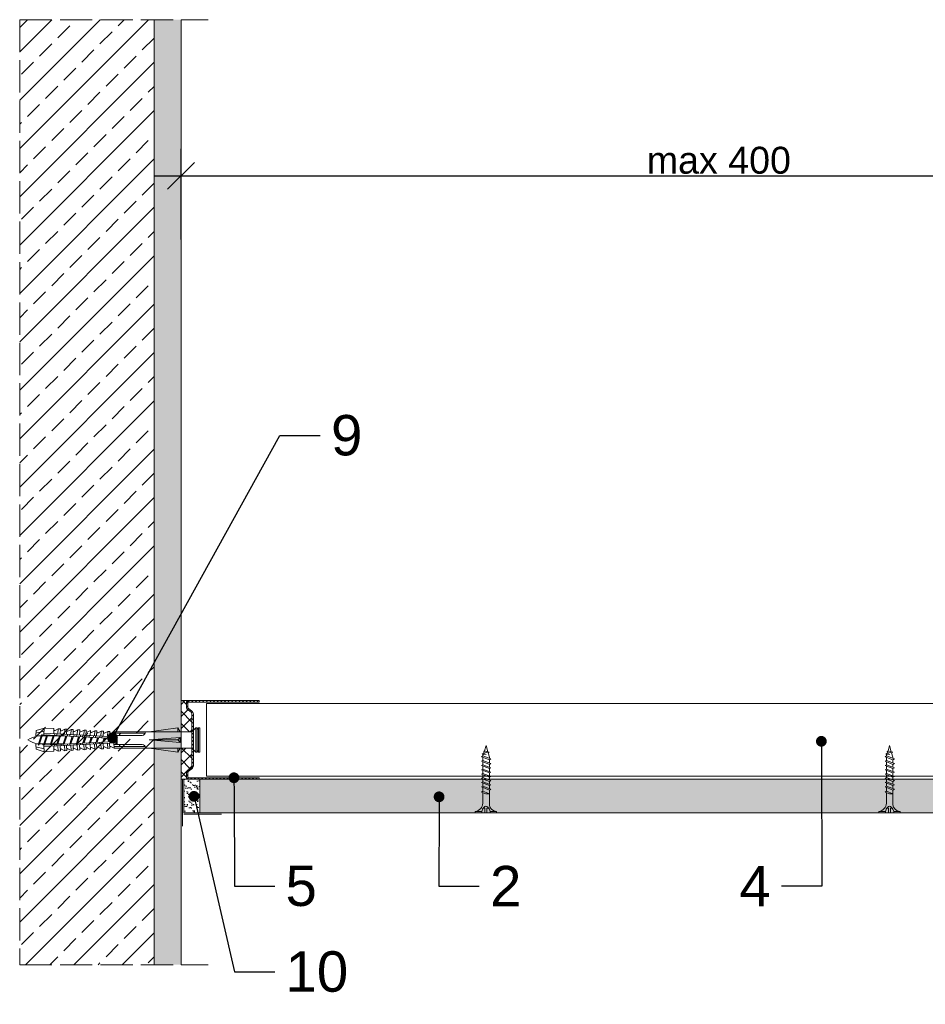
# Model space of a CAD drawing. Header units: millimetres. Extents: x -295 to 1938, y -1539 to -487.
# Tile 5 of 6: x 1264 to 1601, y -971 to -606. Entities that reach past the tile are written whole.
import ezdxf
from ezdxf import colors
from ezdxf.entities.mleader import LeaderData, LeaderLine
from ezdxf.math import Vec2, Vec3

# ---------------------------------------------------------------- set-up
doc = ezdxf.new("R2010")
doc.units = ezdxf.units.MM
doc.linetypes.add('ACAD_ISO02W100', pattern=[15, 12, -3])
doc.layers.get('0').update_dxf_attribs({"lineweight": 5})
doc.layers.get('Defpoints').update_dxf_attribs({"lineweight": 9})
for name, color, linetype, lineweight in [('_RIGIPS AKCESORIA', 7, 'Continuous', 5), ('_RIGIPS G-K', 7, 'Continuous', 9), ('_RIGIPS PROFIL', 7, 'Continuous', 9), ('_RIGIPS PŁYTA', 7, 'Continuous', 9), ('KRESKOWANIE', 7, 'Continuous', 9), ('PRZERYWANA', 7, 'ACAD_ISO02W100', 9)]:
    doc.layers.add(name, color=color, linetype=linetype, lineweight=lineweight)
doc.styles.get("Standard").update_dxf_attribs({"font": 'arial.ttf'})
doc.dimstyles.new('Rigips', dxfattribs={"dimtxt": 10, "dimasz": 10, "dimexe": 10, "dimexo": 0.625, "dimtad": 1, "dimtxsty": 'Standard', "dimblk": 'OBLIQUE', "dimcen": 2.5, "dimdle": 10, "dimadec": 0, "dimazin": 0, "dimtfac": 1, "dimtmove": 0, "dimatfit": 3, "dimldrblk": 'DOT', "dimfxl": 1, "dimarcsym": 0})

# ---------------------------------------------------------------- blocks, each defined once
blk = doc.blocks.new('_Dot')
at = {"color": 0, "linetype": 'ByBlock', "lineweight": -2}
blk.add_line((-0.5, 0), (-1, 0), dxfattribs=at)
at = {"color": 0, "linetype": 'ByBlock', "const_width": 0.5}
blk.add_lwpolyline([(-0.25, 0, 1), (0.25, 0, 1)], format="xyb", close=True, dxfattribs=at)
blk = doc.blocks.new('TN 25')
at = {"layer": '_RIGIPS AKCESORIA'}
for p, q in [((0, -0.84), (0, 7.16)), ((0, 7.16), (0.46, 7.16)), ((0.46, 4.78), (0, 4.78)), ((0.46, 7.16), (0.46, 4.78)), ((1.77, 3.5), (1.77, 4.2)), ((3.02, 4.46), (8.47, 4.46)), ((7.12, 4.46), (7.12, 3.18)), ((8.03, 2.01), (7.12, 4.46)), ((8.47, 4.46), (8.79, 5)), ((9.61, 1.51), (8.47, 4.46)), ((8.79, 5), (9.93, 2.01)), ((9, 4.46), (10.1, 4.46)), ((10.1, 4.46), (10.41, 5)), ((11.23, 1.51), (10.1, 4.46)), ((10.41, 5), (11.56, 2.01)), ((10.62, 4.46), (11.67, 4.46)), ((11.67, 4.46), (11.99, 5)), ((12.81, 1.51), (11.67, 4.46)), ((11.99, 5), (13.14, 2.01)), ((12.2, 4.46), (13.21, 4.46)), ((13.21, 4.46), (13.52, 5)), ((14.34, 1.51), (13.21, 4.46)), ((13.52, 5), (14.67, 2.01)), ((13.73, 4.46), (14.8, 4.46)), ((14.8, 4.46), (15.12, 5)), ((15.94, 1.51), (14.8, 4.46)), ((15.12, 5), (16.26, 2.01)), ((15.33, 4.46), (16.42, 4.46)), ((16.42, 4.46), (16.73, 5)), ((17.55, 1.51), (16.42, 4.46)), ((16.73, 5), (17.88, 2.01)), ((16.94, 4.46), (17.99, 4.46)), ((17.99, 4.46), (18.31, 5)), ((19.13, 1.51), (17.99, 4.46)), ((18.31, 5), (19.45, 2.01)), ((18.52, 4.46), (19.68, 4.46)), ((19.68, 4.46), (20, 5)), ((20.82, 1.51), (19.68, 4.46)), ((20, 5), (21.14, 2.01)), ((20.21, 4.46), (20.7, 4.46)), ((20.7, 4.46), (22.28, 3.98)), ((22.28, 3.98), (22.56, 4.37)), ((22.7, 2.36), (22.28, 3.98)), ((22.56, 4.37), (23.03, 2.71)), ((22.71, 3.85), (25, 3.24)), ((0, 3.5), (1.77, 3.5)), ((0, 2.83), (1.77, 2.83)), ((0.46, 1.64), (0, 1.64)), ((0.46, -0.84), (0.46, 1.64)), ((1.77, 2.83), (1.77, 2.18)), ((7.49, 2.01), (3.55, 2.01)), ((7.12, 3.18), (7.65, 1.53)), ((7.65, 1.53), (8.03, 2.01)), ((9.41, 2.01), (8.03, 2.01)), ((9.93, 2.01), (9.61, 1.51)), ((11.04, 2.01), (9.93, 2.01)), ((11.56, 2.01), (11.23, 1.51)), ((12.61, 2.01), (11.56, 2.01)), ((13.14, 2.01), (12.81, 1.51)), ((14.15, 2.01), (13.14, 2.01)), ((14.67, 2.01), (14.34, 1.51)), ((15.74, 2.01), (14.67, 2.01)), ((16.26, 2.01), (15.94, 1.51)), ((17.36, 2.01), (16.26, 2.01)), ((17.88, 2.01), (17.55, 1.51)), ((18.93, 2.01), (17.88, 2.01)), ((19.45, 2.01), (19.13, 1.51)), ((19.45, 2.01), (20.62, 2.01)), ((21.14, 2.01), (20.82, 1.51)), ((21.14, 2.01), (21.81, 2.12)), ((21.85, 1.83), (21.67, 3.28)), ((21.67, 3.28), (22.14, 2.4)), ((22.14, 2.4), (21.85, 1.83)), ((22.7, 2.36), (22.14, 2.4)), ((23.03, 2.71), (22.7, 2.36)), ((25, 3.24), (23.03, 2.71)), ((0, -0.84), (0.46, -0.84))]:
    blk.add_line(p, q, dxfattribs=at)
for centre, major_axis, ratio, start_param, end_param in [((3.09, 7.67), (0.17, 3.2), 0.826134, 1.773653, 3.180586), ((-0.04, 0.9), (0, 3.93), 0.848176, -0.720942, -0.151112), ((1.66, 3.18), (0, 0.895), 0.848176, -1.552777, -0.720942), ((3.37, -1.57), (0.28, 3.57), 0.832181, 0.035984, 1.430787), ((-2.73, 15.91), (0, 14.76), 0.848176, 3.399396, 3.475072), ((0.59, 4.62), (0, 2.81), 0.848176, 3.475072, 3.862535), ((1.66, 3.18), (0, 0.895), 0.848176, 3.862535, 4.730408)]:
    blk.add_ellipse(centre, major_axis=major_axis, ratio=ratio, start_param=start_param, end_param=end_param, dxfattribs=at)
blk = doc.blocks.new('kolek rozprezny komplet 60')
for p, q in [((393.81, 219.85), (390.76, 218.91)), ((393.68, 217.35), (393.81, 219.85)), ((397.41, 219.66), (393.81, 219.85)), ((397.31, 217.76), (397.41, 219.66)), ((399, 219.58), (397.82, 218.98)), ((398.9, 217.68), (399, 219.58)), ((399.8, 219.54), (399, 219.58)), ((399.7, 217.64), (399.8, 219.54)), ((401.4, 219.45), (400.22, 218.85)), ((401.3, 217.56), (401.4, 219.45)), ((402.2, 219.41), (401.4, 219.45)), ((402.1, 217.51), (402.2, 219.41)), ((443.47, 219.95), (432.8, 218.45)), ((443.47, 218.45), (443.47, 219.95)), ((443.47, 219.95), (444.34, 218.45)), ((450.17, 219.95), (448.67, 218.45)), ((450.17, 219.95), (450.17, 210.95)), ((450.67, 219.95), (450.17, 219.95)), ((450.67, 219.95), (450.67, 210.95)), ((450.67, 219.35), (451.17, 219.95)), ((451.17, 219.95), (451.67, 219.95)), ((451.17, 219.95), (451.17, 210.95)), ((451.67, 219.95), (451.67, 210.95)), ((390.66, 217.01), (390.76, 218.91)), ((393.15, 216.88), (390.66, 217.01)), ((393.75, 218.75), (390.71, 217.96)), ((391.67, 216.95), (392.67, 216.95)), ((392.67, 216.95), (391.67, 213.95)), ((392.67, 216.95), (392.07, 213.95)), ((393.07, 216.95), (392.07, 213.95)), ((392.67, 216.95), (393.04, 217.45)), ((393.07, 216.95), (393.04, 217.45)), ((393.07, 216.95), (394.67, 216.95)), ((394.67, 216.95), (393.67, 213.95)), ((417.38, 216.11), (393.68, 217.35)), ((420.47, 216.55), (393.71, 217.95)), ((394.67, 216.95), (394.07, 213.95)), ((395.07, 216.95), (394.07, 213.95)), ((394.67, 216.95), (394.92, 217.29)), ((395.07, 216.95), (395.05, 217.28)), ((395.07, 216.95), (397.07, 216.95)), ((397.07, 216.95), (396.07, 213.95)), ((397.07, 216.95), (396.47, 213.95)), ((397.47, 216.95), (396.47, 213.95)), ((397.07, 216.95), (397.23, 217.17)), ((397.47, 216.95), (397.46, 217.16)), ((397.47, 216.95), (399.47, 216.95)), ((397.67, 217.14), (397.71, 217.74)), ((398.47, 217.1), (398.5, 217.7)), ((399.47, 216.95), (398.47, 213.95)), ((399.47, 216.95), (398.87, 213.95)), ((399.87, 216.95), (398.87, 213.95)), ((399.47, 216.95), (399.55, 217.05)), ((399.87, 216.95), (399.87, 217.03)), ((399.87, 216.95), (401.38, 216.95)), ((400.07, 217.02), (400.1, 217.62)), ((400.87, 216.98), (400.9, 217.58)), ((401.87, 216.92), (400.87, 213.95)), ((401.87, 216.92), (401.27, 213.95)), ((402.26, 216.9), (401.27, 213.95)), ((402.47, 216.89), (402.5, 217.49)), ((403.8, 219.33), (402.61, 218.72)), ((403.27, 216.85), (403.3, 217.45)), ((404.22, 216.8), (403.31, 214.05)), ((403.7, 217.43), (403.8, 219.33)), ((404.24, 216.8), (403.7, 214.07)), ((404.62, 216.78), (403.72, 214.07)), ((404.6, 219.29), (403.8, 219.33)), ((404.5, 217.39), (404.6, 219.29)), ((404.86, 216.77), (404.9, 217.37)), ((406.19, 219.2), (405.01, 218.6)), ((405.66, 216.73), (405.69, 217.32)), ((406.58, 216.68), (405.75, 214.18)), ((406.09, 217.3), (406.19, 219.2)), ((406.62, 216.68), (406.12, 214.2)), ((406.98, 216.66), (406.16, 214.2)), ((406.99, 219.16), (406.19, 219.2)), ((406.89, 217.26), (406.99, 219.16)), ((407.26, 216.64), (407.29, 217.24)), ((408.59, 219.08), (407.41, 218.47)), ((408.06, 216.6), (408.09, 217.2)), ((408.94, 216.55), (408.19, 214.31)), ((408.49, 217.18), (408.59, 219.08)), ((408.99, 216.55), (408.55, 214.33)), ((409.39, 219.03), (408.59, 219.08)), ((409.34, 216.53), (408.6, 214.33)), ((409.29, 217.14), (409.39, 219.03)), ((409.66, 216.52), (409.69, 217.12)), ((410.99, 218.95), (409.8, 218.35)), ((410.46, 216.47), (410.49, 217.07)), ((411.3, 216.43), (410.64, 214.44)), ((410.89, 217.05), (410.99, 218.95)), ((411.37, 216.43), (410.98, 214.45)), ((411.69, 216.41), (411.04, 214.46)), ((412.59, 218.87), (411.4, 218.26)), ((412.05, 216.39), (412.09, 216.99)), ((412.49, 216.97), (412.59, 218.87)), ((413.38, 218.82), (412.59, 218.87)), ((412.85, 216.35), (412.89, 216.95)), ((413.66, 216.31), (413.08, 214.56)), ((413.28, 216.93), (413.38, 218.82)), ((413.75, 216.3), (413.4, 214.58)), ((414.05, 216.29), (413.49, 214.58)), ((414.98, 218.74), (413.8, 218.14)), ((414.45, 216.27), (414.48, 216.86)), ((414.88, 216.84), (414.98, 218.74)), ((415.78, 218.7), (414.98, 218.74)), ((415.25, 216.22), (415.28, 216.82)), ((416.02, 216.18), (415.52, 214.69)), ((415.68, 216.8), (415.78, 218.7)), ((416.12, 216.18), (415.83, 214.71)), ((416.41, 216.16), (415.93, 214.71)), ((417.38, 218.62), (416.2, 218.01)), ((417.28, 216.72), (417.38, 218.62)), ((418.18, 218.57), (417.38, 218.62)), ((418.08, 216.68), (418.18, 218.57)), ((419.78, 218.49), (418.59, 217.89)), ((419.68, 216.59), (419.78, 218.49)), ((430.17, 217.15), (419.71, 217.15)), ((431.37, 217.95), (419.75, 217.95)), ((448.67, 218.45), (419.77, 218.45)), ((420.47, 217.15), (420.47, 213.75)), ((420.67, 217.15), (420.67, 213.75)), ((420.87, 217.15), (420.87, 213.75)), ((444.34, 216.37), (432.8, 215.45)), ((444.34, 216.37), (443.47, 215.45)), ((444.34, 214.53), (444.34, 216.37)), ((448.67, 218.45), (448.67, 212.45)), ((448.67, 216.95), (448.67, 213.95)), ((393.15, 214.02), (390.66, 213.89)), ((390.66, 213.89), (390.76, 211.99)), ((393.75, 212.15), (390.71, 212.94)), ((391.67, 213.95), (391.71, 213.45)), ((391.71, 213.45), (392.07, 213.95)), ((392.07, 213.95), (393.67, 213.95)), ((393.67, 213.95), (393.7, 213.55)), ((417.38, 214.79), (393.68, 213.55)), ((393.68, 213.55), (393.81, 211.05)), ((420.47, 214.35), (393.71, 212.95)), ((393.78, 213.55), (394.07, 213.95)), ((394.07, 213.95), (396.07, 213.95)), ((396.07, 213.95), (396.09, 213.67)), ((396.28, 213.68), (396.47, 213.95)), ((396.47, 213.95), (398.47, 213.95)), ((397.31, 213.14), (397.41, 211.24)), ((397.67, 213.76), (397.71, 213.16)), ((398.47, 213.95), (398.48, 213.8)), ((398.47, 213.8), (398.5, 213.2)), ((398.77, 213.81), (398.87, 213.95)), ((398.87, 213.95), (400.87, 213.95)), ((398.9, 213.22), (399, 211.32)), ((399.7, 213.26), (399.8, 211.36)), ((400.07, 213.88), (400.1, 213.28)), ((400.87, 213.95), (400.88, 213.92)), ((400.87, 213.92), (400.9, 213.32)), ((401.27, 213.95), (401.38, 213.95)), ((401.27, 213.94), (401.27, 213.95)), ((401.3, 213.35), (401.4, 211.45)), ((402.1, 213.39), (402.2, 211.49)), ((402.47, 214.01), (402.5, 213.41)), ((403.8, 211.57), (402.61, 212.18)), ((403.27, 214.05), (403.3, 213.45)), ((403.7, 213.47), (403.8, 211.57)), ((404.5, 213.51), (404.6, 211.62)), ((404.86, 214.13), (404.9, 213.53)), ((406.19, 211.7), (405.01, 212.3)), ((405.66, 214.17), (405.69, 213.58)), ((406.09, 213.6), (406.19, 211.7)), ((406.89, 213.64), (406.99, 211.74)), ((407.26, 214.26), (407.29, 213.66)), ((408.59, 211.82), (407.41, 212.43)), ((408.06, 214.3), (408.09, 213.7)), ((408.49, 213.72), (408.59, 211.82)), ((409.29, 213.76), (409.39, 211.87)), ((409.66, 214.38), (409.69, 213.79)), ((410.99, 211.95), (409.8, 212.55)), ((410.46, 214.43), (410.49, 213.83)), ((410.89, 213.85), (410.99, 211.95)), ((412.59, 212.03), (411.4, 212.64)), ((412.05, 214.51), (412.09, 213.91)), ((412.49, 213.93), (412.59, 212.03)), ((412.85, 214.55), (412.89, 213.95)), ((413.28, 213.97), (413.38, 212.08)), ((414.98, 212.16), (413.8, 212.76)), ((414.45, 214.64), (414.48, 214.04)), ((414.88, 214.06), (414.98, 212.16)), ((415.78, 212.2), (414.98, 212.16)), ((415.25, 214.68), (415.28, 214.08)), ((415.68, 214.1), (415.78, 212.2)), ((417.38, 212.29), (416.2, 212.89)), ((417.28, 214.18), (417.38, 212.29)), ((418.18, 212.33), (417.38, 212.29)), ((418.22, 215.58), (418.01, 214.95)), ((418.08, 214.22), (418.18, 212.33)), ((419.78, 212.41), (418.59, 213.01)), ((419.68, 214.31), (419.78, 212.41)), ((430.17, 213.75), (419.71, 213.75)), ((431.37, 212.95), (419.75, 212.95)), ((448.67, 212.45), (419.77, 212.45)), ((432.8, 215.45), (443.47, 215.45)), ((444.34, 214.53), (432.8, 215.45)), ((443.47, 210.95), (432.8, 212.45)), ((444.34, 214.53), (443.47, 215.45)), ((443.47, 212.45), (443.47, 210.95)), ((443.47, 210.95), (444.34, 212.45)), ((450.17, 210.95), (448.67, 212.45)), ((393.81, 211.05), (390.76, 211.99)), ((397.41, 211.24), (393.81, 211.05)), ((399, 211.32), (397.82, 211.93)), ((399.8, 211.36), (399, 211.32)), ((401.4, 211.45), (400.22, 212.05)), ((402.2, 211.49), (401.4, 211.45)), ((404.6, 211.62), (403.8, 211.57)), ((406.99, 211.74), (406.19, 211.7)), ((409.39, 211.87), (408.59, 211.82)), ((413.38, 212.08), (412.59, 212.03)), ((450.67, 210.95), (450.17, 210.95)), ((450.67, 211.55), (451.17, 210.95)), ((451.17, 210.95), (451.67, 210.95))]:
    blk.add_line(p, q)
for centre, radius, start, end in [((393.41, 206.24), 10.85, 99.2038, 121.9083), ((393.65, 216.85), 0.5, 87, 177), ((397.68, 219.24), 0.3, 177, 297), ((400.08, 219.12), 0.3, 177, 297), ((402.48, 218.99), 0.3, 177, 297), ((404.87, 218.87), 0.3, 177, 297), ((407.27, 218.74), 0.3, 177, 297), ((409.67, 218.61), 0.3, 177, 297), ((411.27, 218.53), 0.3, 177, 297), ((413.66, 218.41), 0.3, 177, 297), ((416.06, 218.28), 0.3, 177, 297), ((417.55, 215.45), 0.682, 255.8604, 104.1386), ((418.46, 218.15), 0.3, 177, 297), ((422.67, 216.95), 1, 90, 168.463), ((430.17, 218.45), 1.3, 270, 0), ((393.41, 224.66), 10.85, 238.0917, 260.7962), ((393.65, 214.05), 0.5, 183, 273), ((402.48, 211.91), 0.3, 63, 183), ((404.87, 212.03), 0.3, 63, 183), ((407.27, 212.16), 0.3, 63, 183), ((409.67, 212.29), 0.3, 63, 183), ((411.27, 212.37), 0.3, 63, 183), ((413.66, 212.5), 0.3, 63, 183), ((416.06, 212.62), 0.3, 63, 183), ((418.46, 212.75), 0.3, 63, 183), ((422.67, 213.95), 1, 191.537, 270), ((430.17, 212.45), 1.3, 0, 90), ((397.68, 211.66), 0.3, 63, 183), ((400.08, 211.78), 0.3, 63, 183)]:
    blk.add_arc(centre, radius, start, end)
blk = doc.blocks.new('UD 30 ULTRASTIL')
h = blk.add_hatch()
h.set_pattern_fill('ANSI31', color=256, scale=0.3, style=0)
h.paths.add_polyline_path([(684.71, 712.9), (658.51, 712.9, 0.414214), (657.71, 712.1), (657.71, 710.25, 0.236068), (658.03, 709.61), (659.39, 708.59, -0.236068), (659.71, 707.95), (659.71, 688.65, -0.236068), (659.39, 688.01), (658.03, 686.99, 0.236068), (657.71, 686.35), (657.71, 684.5, 0.414214), (658.51, 683.7), (684.71, 683.7), (684.71, 684.25), (658.51, 684.25, -0.414214), (658.26, 684.5), (658.26, 686.35, -0.236068), (658.36, 686.55), (659.72, 687.57, 0.236068), (660.26, 688.65), (660.26, 707.95, 0.236068), (659.72, 709.03), (658.36, 710.05, -0.236068), (658.26, 710.25), (658.26, 712.1, -0.414214), (658.51, 712.35), (684.71, 712.35)])
for p, q in [((657.71, 712.1), (657.71, 710.25)), ((659.39, 708.59), (658.03, 709.61)), ((658.26, 712.1), (658.26, 710.25)), ((659.72, 709.03), (658.36, 710.05)), ((684.71, 712.9), (658.51, 712.9)), ((684.71, 712.35), (658.51, 712.35)), ((684.71, 712.35), (684.71, 712.9)), ((659.71, 707.95), (659.71, 688.65)), ((660.26, 707.95), (660.26, 688.65)), ((659.39, 688.01), (658.03, 686.99)), ((659.72, 687.57), (658.36, 686.55)), ((657.71, 686.35), (657.71, 684.5)), ((658.26, 686.35), (658.26, 684.5)), ((684.71, 684.25), (658.51, 684.25)), ((684.71, 683.7), (684.71, 684.25)), ((684.71, 683.7), (658.51, 683.7))]:
    blk.add_line(p, q)
for centre, radius, start, end in [((658.51, 712.1), 0.8, 90, 180), ((658.51, 710.25), 0.8, 180, 233.1301), ((658.51, 712.1), 0.25, 90, 180), ((658.51, 710.25), 0.25, 180, 233.1301), ((658.91, 707.95), 0.8, 0, 53.1301), ((658.91, 707.95), 1.35, 0, 53.1301), ((658.91, 688.65), 0.8, 306.8699, 0), ((658.91, 688.65), 1.35, 306.8699, 0), ((658.51, 686.35), 0.8, 126.8699, 180), ((658.51, 684.5), 0.8, 180, 270), ((658.51, 686.35), 0.25, 126.8699, 180), ((658.51, 684.5), 0.25, 180, 270)]:
    blk.add_arc(centre, radius, start, end)
blk = doc.blocks.new('_Oblique')
at = {"color": 0, "linetype": 'ByBlock', "lineweight": -2}
blk.add_line((-0.5, -0.5), (0.5, 0.5), dxfattribs=at)
blk = doc.blocks.new('*D38')
at = {"layer": '_RIGIPS PŁYTA', "color": 0, "lineweight": -2, "transparency": 16777216}
for p, q in [((1324.47, -687.4), (1324.47, -653.78)), ((1724.2, -671.35), (1724.2, -653.78)), ((1314.47, -663.78), (1734.2, -663.78))]:
    blk.add_line(p, q, dxfattribs=at)
at = {"layer": 'Defpoints', "color": 0, "transparency": 16777216}
for p in [(1724.2, -663.78), (1724.2, -671.97), (1324.47, -688.02)]:
    blk.add_point(p, dxfattribs=at)
at = {"layer": '_RIGIPS PŁYTA', "color": 0, "lineweight": -2, "transparency": 16777216, "xscale": 10, "yscale": 10, "zscale": 10, "rotation": 180}
blk.add_blockref('_Oblique', (1324.47, -663.78), dxfattribs=at)
at = {"layer": '_RIGIPS PŁYTA', "color": 0, "lineweight": -2, "transparency": 16777216, "xscale": 10, "yscale": 10, "zscale": 10}
blk.add_blockref('_Oblique', (1724.2, -663.78), dxfattribs=at)
at = {"layer": '_RIGIPS PŁYTA', "color": 0, "transparency": 16777216, "insert": (1524.33, -658.05), "char_height": 10, "attachment_point": 5}
blk.add_mtext('max 400', dxfattribs=at)

msp = doc.modelspace()

# ---------------------------------------------------------------- hatches: boundary and pattern name
at = {"layer": '_RIGIPS G-K'}
h = msp.add_hatch(dxfattribs=at)
h.set_pattern_fill('ANSI37', color=256)
h.set_pattern_definition([(45, (-68.7343, -2459.8653), (-2.245064, 2.245064), []), (135, (-68.7343, -2459.8653), (-2.245064, -2.245064), [])])
h.paths.add_polyline_path([(1328.47, -863.629, 0.236068), (1328.15, -862.989), (1326.79, -861.969, -0.236068), (1326.47, -861.329), (1326.47, -859.479, -0.4142136), (1327.27, -858.679), (1324.47, -858.679), (1324.47, -870.279), (1328.47, -870.279)])
h.paths.add_polyline_path([(1328.47, -876.279), (1324.47, -876.279), (1324.47, -887.879), (1327.27, -887.879, -0.4142136), (1326.47, -887.079), (1326.47, -885.229, -0.236068), (1326.79, -884.589), (1328.15, -883.569, 0.236068), (1328.47, -882.929)])
h = msp.add_hatch(dxfattribs=at)
h.set_pattern_fill('DOTS', color=256, angle=45, style=0)
h.set_pattern_definition([(45, (-68.7343, -533.4371), (-0.561266, 1.683798), [0, -1.5875])])
h.paths.add_polyline_path([(1722.97, -887.873), (1353.47, -887.878), (1353.47, -887.879), (1331.47, -887.879), (1331.47, -900.36), (1722.97, -900.36)])
at = {"layer": 'KRESKOWANIE'}
h = msp.add_hatch(dxfattribs=at)
h.set_pattern_fill('ANSI33', color=256, scale=2, angle=180, style=0)
h.set_pattern_definition([(225, (-730.733, -2235.744), (8.980256, -8.980256), []), (225, (-739.713, -2235.744), (8.980256, -8.980256), [6.35, -3.175])])
h.paths.add_polyline_path([(1314.47, -605.792), (1264.47, -605.792), (1264.47, -956.792), (1314.47, -956.792)])
h = msp.add_hatch(dxfattribs=at)
h.set_pattern_fill('AR-SAND', color=256, scale=0.1, style=0)
h.set_pattern_definition([(37.5, (-730.733, -2235.7436), (-0.160003, 4.8941324), [0, -3.8608, 0, -4.318, 0, -4.1275]), (7.5, (-730.733, -2235.7436), (4.495233, 7.168251), [0, -2.0828, 0, -3.4798, 0, -1.3335]), (327.5, (-733.857, -2235.7436), (7.909924, 0.014372), [0, -1.27, 0, -4.572, 0, -5.969]), (317.5, (-733.857, -2235.7436), (7.635565, 2.229293), [0, -0.635, 0, -2.9972, 0, -3.429])])
h.paths.add_polyline_path([(1324.47, -605.792), (1314.47, -605.792), (1314.47, -956.792), (1324.47, -956.792)])
h = msp.add_hatch(dxfattribs=at)
h.set_pattern_fill('AR-SAND', color=256, scale=0.05, style=0)
h.set_pattern_definition([(37.5, (-68.7343, -2426.354), (-0.0800016, 2.4470662), [0, -1.9304, 0, -2.159, 0, -2.06375]), (7.5, (-68.7343, -2426.354), (2.2476164, 3.5841255), [0, -1.0414, 0, -1.7399, 0, -0.66675]), (327.5, (-70.2964, -2426.354), (3.9549619, 0.007186), [0, -0.635, 0, -2.286, 0, -2.9845]), (317.5, (-70.2964, -2426.354), (3.817782, 1.1146466), [0, -0.3175, 0, -1.4986, 0, -1.7145])])
h.paths.add_polyline_path([(1331.47, -887.879), (1327.27, -887.879), (1325.47, -887.879), (1325.47, -900.36), (1331.47, -900.36)])

# ---------------------------------------------------------------- linework, layer by layer
for p, q in [((1314.47, -605.792), (1314.47, -956.792)), ((1324.47, -605.792), (1324.47, -956.792))]:
    msp.add_line(p, q)
at = {"layer": '_RIGIPS G-K'}
for p, q in [((1937.665, -887.86), (1324.47, -887.86)), ((1937.665, -900.36), (1325.47, -900.36)), ((1339.47, -900.86), (1325.47, -900.86))]:
    msp.add_line(p, q, dxfattribs=at)
at = {"layer": '_RIGIPS PROFIL'}
for p, q in [((1937.665, -859.787), (1333.853, -859.779)), ((1333.853, -859.779), (1333.853, -886.779)), ((1937.665, -886.76), (1333.853, -886.76))]:
    msp.add_line(p, q, dxfattribs=at)
at = {"layer": '_RIGIPS PŁYTA'}
for p, q in [((1324.97, -905.36), (1324.97, -887.879)), ((1325.47, -900.36), (1325.47, -887.879)), ((1331.47, -900.36), (1331.47, -887.879))]:
    msp.add_line(p, q, dxfattribs=at)
at = {"layer": 'KRESKOWANIE'}
msp.add_line((1327.27, -858.679), (1324.47, -858.679), dxfattribs=at)
at = {"layer": 'PRZERYWANA'}
for p, q in [((1264.47, -605.792), (1264.47, -956.792)), ((1264.47, -605.792), (1334.47, -605.792)), ((1264.47, -956.792), (1334.47, -956.792))]:
    msp.add_line(p, q, dxfattribs=at)

# ---------------------------------------------------------------- block references
for name, p in [('UD 30 ULTRASTIL', (668.756, -1571.58)), ('kolek rozprezny komplet 60', (879.796, -1088.729))]:
    msp.add_blockref(name, p)
at = {"layer": '_RIGIPS AKCESORIA', "xscale": -1, "rotation": 270}
for p in [(1434.572, -900.36), (1584.572, -900.36)]:
    msp.add_blockref('TN 25', p, dxfattribs=at)

# ---------------------------------------------------------------- dimensions: what is measured, and where the dimension line sits
at = {"layer": '_RIGIPS PŁYTA'}
dim = msp.add_linear_dim(base=(1724.196, -663.781), p1=(1324.47, -688.023), p2=(1724.196, -671.973), text='max 400', dimstyle='Rigips', dxfattribs=at)
dim.commit()
dim.dimension.update_dxf_attribs({"geometry": '*D38', "text_midpoint": (1524.333, -658.05)})

# ---------------------------------------------------------------- leaders
at = {"layer": '_RIGIPS G-K'}
ml = msp.add_multileader_mtext('Standard', dxfattribs=at)
ml.set_content('9', color=256)
ml.set_leader_properties()
ml.set_arrow_properties(name='DOT')
ml.build(insert=Vec2(0, 0))
ml.multileader.update_dxf_attribs({"dogleg_length": 15})
ctx = ml.context
ctx.base_point, ctx.char_height, ctx.landing_gap_size, ctx.plane_origin = Vec3(1376.189, -760.227), 15, 4, Vec3(1326.192, -700.593)
notes = []
notes.append((ctx, [(0, (1, 1, 0), (1361.189, -760.227), (1, 0), 15, [(0, [(1298.953, -872.505)], 0, [])])]))
ctx.mtext.insert, ctx.mtext.flow_direction = Vec3(1380.189, -752.599), 5
ml = msp.add_multileader_mtext('Standard', dxfattribs=at)
ml.set_content('4', color=256)
ml.set_leader_properties()
ml.set_arrow_properties(name='DOT')
ml.build(insert=Vec2(0, 0))
ml.multileader.update_dxf_attribs({"dogleg_length": 15})
ctx = ml.context
ctx.base_point, ctx.char_height, ctx.landing_gap_size, ctx.plane_origin = Vec3(1529.265, -927.572), 15, 4, Vec3(1527.324, -796.963)
ctx.text_align_type = 2
notes.append((ctx, [(1, (1, 1, 0), (1562.64, -927.572), (-1, 0), 15, [(0, [(1562.429, -873.787)], 0, [])])]))
ctx.mtext.insert, ctx.mtext.alignment, ctx.mtext.flow_direction = Vec3(1543.64, -920.072), 3, 5
ml = msp.add_multileader_mtext('Standard', dxfattribs=at)
ml.set_content('5', color=256)
ml.set_leader_properties()
ml.set_arrow_properties(name='DOT')
ml.build(insert=Vec2(0, 0))
ml.multileader.update_dxf_attribs({"dogleg_length": 15})
ctx = ml.context
ctx.base_point, ctx.char_height, ctx.landing_gap_size, ctx.plane_origin = Vec3(1359.268, -927.572), 15, 4, Vec3(1309.271, -796.963)
notes.append((ctx, [(0, (1, 1, 0), (1344.268, -927.572), (1, 0), 15, [(0, [(1344.118, -887.329)], 0, [])])]))
ctx.mtext.insert, ctx.mtext.flow_direction = Vec3(1363.268, -919.944), 5
ml = msp.add_multileader_mtext('Standard', dxfattribs=at)
ml.set_content('10', color=256)
ml.set_leader_properties()
ml.set_arrow_properties(name='DOT')
ml.build(insert=Vec2(0, 0))
ml.multileader.update_dxf_attribs({"dogleg_length": 15})
ctx = ml.context
ctx.base_point, ctx.char_height, ctx.landing_gap_size, ctx.plane_origin = Vec3(1359.268, -959.41), 15, 4, Vec3(1309.271, -828.802)
notes.append((ctx, [(0, (1, 1, 0), (1344.268, -959.41), (1, 0), 15, [(0, [(1329.254, -894.252)], 0, [])])]))
ctx.mtext.insert, ctx.mtext.flow_direction = Vec3(1363.268, -951.782), 5
ml = msp.add_multileader_mtext('Standard', dxfattribs=at)
ml.set_content('2', color=256)
ml.set_leader_properties()
ml.set_arrow_properties(name='DOT')
ml.build(insert=Vec2(0, 0))
ml.multileader.update_dxf_attribs({"dogleg_length": 15})
ctx = ml.context
ctx.base_point, ctx.char_height, ctx.landing_gap_size, ctx.plane_origin = Vec3(1435.29, -927.572), 15, 4, Vec3(1403.393, -796.963)
notes.append((ctx, [(0, (1, 1, 0), (1420.29, -927.572), (1, 0), 15, [(0, [(1420.342, -894.407)], 0, [])])]))
ctx.mtext.insert, ctx.mtext.flow_direction = Vec3(1439.29, -920.072), 5
for ctx, leaders in notes:
    for number, flags, end, landing, length, lines in leaders:
        leader = LeaderData()
        leader.index, (leader.has_last_leader_line, leader.has_dogleg_vector, leader.attachment_direction) = number, flags
        leader.last_leader_point, leader.dogleg_vector, leader.dogleg_length = Vec3(end), Vec3(landing), length
        for number, points, colour, breaks in lines:
            line = LeaderLine()
            line.index, line.vertices, line.color, line.breaks = number, Vec3.list(points), colors.encode_raw_color(colour), breaks
            leader.lines.append(line)
        ctx.leaders.append(leader)

doc.saveas('drawing.dxf')
